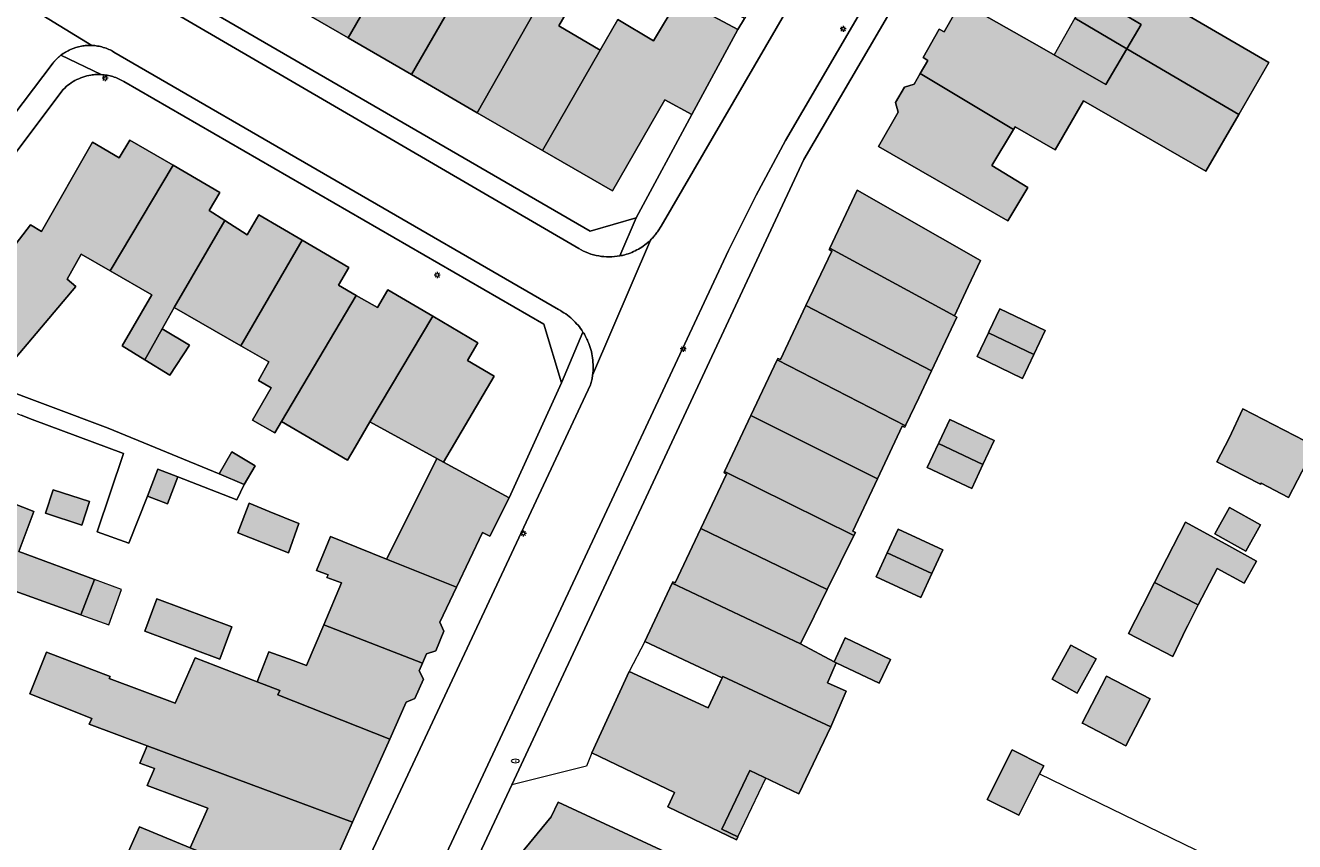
# Model space of a CAD drawing. Header units: metres. Extents: x 187482 to 189800, y 333582 to 335019.
# Tile 51 of 256: x 188123 to 188226, y 333866 to 333932. Entities that reach past the tile are written whole.
import ezdxf
from ezdxf.enums import TextEntityAlignment as Align

# ---------------------------------------------------------------- set-up
doc = ezdxf.new("R2010")
doc.units = ezdxf.units.M
doc.layers.get('0').update_dxf_attribs({"color": 252, "lineweight": 18})
for name, color, linetype, lineweight in [('B-WE-IE-MEUBILAIR-S', 252, 'Continuous', 18), ('B-WE-IE-TERREINAFSCHEIDING_KUNSTMATIG_HEKWERK-G', 252, 'IE-TERREINAFSCHEIDING_KUNSTMATIG-SO', 18), ('B-WE-OG-BEBOUWING-GV', 252, 'Continuous', 18), ('B-WE-OG-BEBOUWING_LUIFEL-GV', 252, 'Continuous', 18), ('B-WE-OG-TERREIN_ERF-GV', 252, 'Continuous', 18), ('B-WE-VH-GESLOTENVERHARDING_ASFALT-GV', 252, 'Continuous', 18), ('B-WE-VH-OPENVERHARDING_TEGEL-GV', 252, 'Continuous', 18)]:
    doc.layers.add(name, color=color, linetype=linetype, lineweight=lineweight)
doc.layers.add('B-WE-OG-BEBOUWING-V', color=7, linetype='Continuous', lineweight=18, true_color=0xf0f0f0)
doc.styles.add('NLCS-ISO', font='NLCS-ISO.ttf')
doc.linetypes.add('IE-TERREINAFSCHEIDING_KUNSTMATIG-SO', pattern='A,4,[82,NLCS.SHX,S=0.75,R=90,X=0,Y=0],4,-2', length=10)

# ---------------------------------------------------------------- blocks, each defined once
blk = doc.blocks.new('SIE-MEUBILAIR_PAAL_LICHTMAST-SO')
for points in [[(-0.62, 0), (-1, 0)], [(-0.71, 0.71), (-0.44, 0.44)], [(0, 1), (0, 0.62)], [(0.44, 0.44), (0.71, 0.71)], [(1, 0), (0.62, 0)], [(-0.71, -0.71), (-0.44, -0.44)], [(0, -0.62), (0, -1)], [(0.44, -0.44), (0.71, -0.71)]]:
    blk.add_lwpolyline(points)
blk.add_circle((0, 0), 0.5)
blk = doc.blocks.new('SIE-MEUBILAIR_PUT_BRANDKRAAN-SO')
blk.add_ellipse((0, 0), major_axis=(1.25, 0), ratio=0.54)
at = {"style": 'NLCS-ISO'}
blk.add_text('bk', height=0.75, dxfattribs=at).set_placement((0.03, 0), align=Align.MIDDLE_CENTER)

msp = doc.modelspace()

# ---------------------------------------------------------------- hatches: boundary and pattern name
at = {"layer": 'B-WE-OG-BEBOUWING-V'}
h = msp.add_hatch(color=256, dxfattribs=at)
h.dxf.hatch_style = 1
h.paths.add_polyline_path([(188148.748, 333931.265), (188157.085, 333945.683), (188156.858, 333945.811), (188156.771, 333945.86), (188155.515, 333943.704), (188152.764, 333945.235), (188150.396, 333941.288), (188148.119, 333942.617), (188143.441, 333934.336)], flags=17)
h = msp.add_hatch(color=256, dxfattribs=at)
h.dxf.hatch_style = 1
h.paths.add_polyline_path([(188157.085, 333945.683), (188148.748, 333931.265), (188153.897, 333928.286), (188158.627, 333936.483), (188155.616, 333938.241), (188156.561, 333939.916), (188156.085, 333940.207), (188157.385, 333942.534), (188158.12, 333942.163), (188159.456, 333944.345)], flags=17)
h = msp.add_hatch(color=256, dxfattribs=at)
h.dxf.hatch_style = 1
h.paths.add_polyline_path([(188212.074, 333930.382), (188221.16, 333925.045), (188223.614, 333929.279), (188213.119, 333935.382), (188215.545, 333939.674), (188216.145, 333939.322), (188217.539, 333941.697), (188213.339, 333944.163), (188212.056, 333941.93), (188209.213, 333943.606), (188208.748, 333942.817), (188204.808, 333945.095), (188201.292, 333938.94), (188208.327, 333934.922), (188208.498, 333935.21), (188213.241, 333932.358)], flags=17)
h.paths.add_polyline_path([(188212.074, 333930.382), (188207.843, 333932.867), (188206.156, 333929.883), (188210.369, 333927.493)], flags=16)
h.paths.add_polyline_path([(188208.997, 333934.91), (188207.843, 333932.867), (188212.074, 333930.382), (188213.241, 333932.358)], flags=16)
h = msp.add_hatch(color=256, dxfattribs=at)
h.dxf.hatch_style = 1
h.paths.add_polyline_path([(188153.897, 333928.286), (188159.25, 333925.188), (188167.443, 333939.606), (188165.331, 333940.89), (188161.637, 333934.726), (188158.627, 333936.483)], flags=17)
h = msp.add_hatch(color=256, dxfattribs=at)
h.dxf.hatch_style = 1
h.paths.add_polyline_path([(188164.546, 333922.123), (188169.25, 333930.283), (188165.884, 333932.248), (188167.302, 333934.709), (188169.428, 333938.399), (188167.443, 333939.606), (188159.25, 333925.188)], flags=17)
h = msp.add_hatch(color=256, dxfattribs=at)
h.dxf.hatch_style = 1
h.paths.add_polyline_path([(188212.074, 333930.382), (188210.369, 333927.493), (188205.16, 333930.448), (188198.583, 333934.165), (188197.222, 333931.757), (188196.798, 333931.978), (188195.507, 333929.686), (188195.894, 333929.436), (188195.275, 333928.372), (188202.857, 333923.816), (188202.992, 333924.034), (188206.244, 333922.185), (188208.553, 333926.142), (188218.489, 333920.436), (188221.16, 333925.045)], flags=17)
h.paths.add_polyline_path([(188212.074, 333930.382), (188207.843, 333932.867), (188206.156, 333929.883), (188210.369, 333927.493)], flags=16)
h.paths.add_polyline_path([(188208.997, 333934.91), (188207.843, 333932.867), (188212.074, 333930.382), (188213.241, 333932.358)], flags=16)
h = msp.add_hatch(color=256, dxfattribs=at)
h.dxf.hatch_style = 1
h.paths.add_polyline_path([(188180.429, 333931.957), (188175.671, 333934.528), (188173.585, 333931.03), (188170.694, 333932.754), (188169.25, 333930.283), (188164.546, 333922.123), (188170.239, 333918.829), (188174.511, 333926.231), (188176.693, 333925.042)], flags=17)
h = msp.add_hatch(color=256, dxfattribs=at)
h.dxf.hatch_style = 1
h.paths.add_polyline_path([(188195.275, 333928.372), (188194.77, 333927.506), (188193.976, 333927.27), (188193.25, 333926.023), (188193.479, 333925.235), (188191.869, 333922.432), (188202.379, 333916.396), (188204.024, 333919.122), (188201.09, 333920.895), (188202.857, 333923.816)], flags=17)
h = msp.add_hatch(color=256, dxfattribs=at)
h.dxf.hatch_style = 1
h.paths.add_polyline_path([(188114.515, 333905.14), (188119.834, 333903.09), (188126.608, 333911.072), (188125.903, 333911.675), (188127.056, 333913.685), (188129.411, 333912.335), (188134.52, 333920.915), (188131.001, 333922.955), (188130.131, 333921.512), (188127.962, 333922.79), (188123.841, 333915.527), (188122.936, 333916.079)], flags=17)
h = msp.add_hatch(color=256, dxfattribs=at)
h.dxf.hatch_style = 1
h.paths.add_polyline_path([(188133.639, 333907.618), (188134.617, 333909.352), (188138.742, 333916.424), (188137.469, 333917.241), (188138.324, 333918.71), (188134.52, 333920.915), (188129.411, 333912.335), (188132.8, 333910.393), (188130.381, 333906.252), (188132.228, 333905.113)], flags=17)
h = msp.add_hatch(color=256, dxfattribs=at)
h.dxf.hatch_style = 1
h.paths.add_polyline_path([(188187.915, 333914.184), (188198.041, 333908.679), (188199.16, 333911.064), (188200.156, 333913.188), (188190.153, 333918.904)], flags=17)
h = msp.add_hatch(color=256, dxfattribs=at)
h.dxf.hatch_style = 1
h.paths.add_polyline_path([(188138.742, 333916.424), (188134.617, 333909.352), (188140.031, 333906.248), (188145.031, 333914.835), (188141.498, 333916.886), (188140.555, 333915.259)], flags=17)
h = msp.add_hatch(color=256, dxfattribs=at)
h.dxf.hatch_style = 1
h.paths.add_polyline_path([(188145.031, 333914.835), (188140.031, 333906.248), (188142.318, 333904.937), (188141.481, 333903.435), (188142.499, 333902.823), (188140.995, 333900.207), (188142.794, 333899.173), (188143.345, 333900.105), (188149.407, 333910.348), (188147.98, 333911.167), (188148.824, 333912.606)], flags=17)
h = msp.add_hatch(color=256, dxfattribs=at)
h.dxf.hatch_style = 1
h.paths.add_polyline_path([(188185.98, 333909.531), (188196.188, 333904.218), (188198.241, 333908.57), (188198.041, 333908.679), (188187.915, 333914.184), (188187.864, 333914.077), (188188.072, 333913.949)], flags=17)
h = msp.add_hatch(color=256, dxfattribs=at)
h.dxf.hatch_style = 1
h.paths.add_polyline_path([(188155.635, 333908.66), (188151.99, 333910.806), (188151.141, 333909.352), (188149.407, 333910.348), (188143.345, 333900.105), (188148.697, 333896.964), (188149.324, 333898.021), (188150.535, 333900.063)], flags=17)
h = msp.add_hatch(color=256, dxfattribs=at)
h.dxf.hatch_style = 1
h.paths.add_polyline_path([(188196.188, 333904.218), (188185.98, 333909.531), (188183.898, 333905.134), (188183.692, 333905.213), (188183.64, 333905.103), (188194.073, 333899.736), (188194.111, 333899.817), (188195.149, 333902.016)], flags=17)
h = msp.add_hatch(color=256, dxfattribs=at)
h.dxf.hatch_style = 1
h.paths.add_polyline_path([(188204.513, 333905.544), (188205.437, 333907.481), (188201.737, 333909.246), (188200.873, 333907.433), (188200.812, 333907.305)], flags=17)
h = msp.add_hatch(color=256, dxfattribs=at)
h.dxf.hatch_style = 1
h.paths.add_polyline_path([(188155.981, 333897.091), (188156.521, 333896.797), (188160.636, 333903.794), (188158.457, 333905.063), (188159.298, 333906.503), (188155.635, 333908.66), (188150.535, 333900.063)], flags=17)
h = msp.add_hatch(color=256, dxfattribs=at)
h.dxf.hatch_style = 1
h.paths.add_polyline_path([(188132.228, 333905.113), (188134.263, 333903.859), (188135.853, 333906.3), (188133.639, 333907.618)], flags=17)
h = msp.add_hatch(color=256, dxfattribs=at)
h.dxf.hatch_style = 1
h.paths.add_polyline_path([(188204.513, 333905.544), (188200.812, 333907.305), (188199.888, 333905.367), (188203.587, 333903.602)], flags=17)
h = msp.add_hatch(color=256, dxfattribs=at)
h.dxf.hatch_style = 1
h.paths.add_polyline_path([(188181.507, 333900.573), (188191.789, 333895.433), (188193.809, 333899.708), (188194.022, 333899.627), (188194.073, 333899.736), (188183.64, 333905.103)], flags=17)
h = msp.add_hatch(color=256, dxfattribs=at)
h.dxf.hatch_style = 1
h.paths.add_polyline_path([(188222.935, 333894.998), (188222.981, 333895.086), (188225.216, 333893.935), (188227.364, 333898.103), (188221.497, 333901.126), (188220.371, 333898.741), (188219.383, 333896.83)], flags=17)
h = msp.add_hatch(color=256, dxfattribs=at)
h.dxf.hatch_style = 1
h.paths.add_polyline_path([(188179.367, 333896.029), (188189.878, 333890.835), (188189.997, 333891.077), (188189.777, 333891.175), (188191.789, 333895.433), (188181.507, 333900.573)], flags=17)
h = msp.add_hatch(color=256, dxfattribs=at)
h.dxf.hatch_style = 1
h.paths.add_polyline_path([(188196.81, 333898.424), (188196.757, 333898.312), (188200.371, 333896.605), (188201.288, 333898.545), (188197.673, 333900.252)], flags=17)
h = msp.add_hatch(color=256, dxfattribs=at)
h.dxf.hatch_style = 1
h.paths.add_polyline_path([(188140.305, 333894.968), (188141.213, 333896.502), (188139.315, 333897.625), (188138.278, 333895.85)], flags=17)
h = msp.add_hatch(color=256, dxfattribs=at)
h.dxf.hatch_style = 1
h.paths.add_polyline_path([(188196.757, 333898.312), (188195.839, 333896.368), (188199.453, 333894.661), (188200.371, 333896.605)], flags=17)
h = msp.add_hatch(color=256, dxfattribs=at)
h.dxf.hatch_style = 1
h.paths.add_polyline_path([(188117.267, 333887.947), (188111.36, 333890.325), (188109.903, 333886.448), (188110.477, 333886.239), (188110.9, 333887.293), (188116.241, 333885.296)], flags=16)
h.paths.add_polyline_path([(188128.143, 333887.253), (188121.987, 333889.547), (188123.194, 333892.785), (188119.464, 333894.241), (188117.75, 333894.91), (188111.567, 333897.324), (188111.309, 333896.646), (188110.67, 333896.459), (188110.072, 333894.855), (188110.382, 333894.179), (188109.254, 333891.173), (188111.379, 333890.375), (188111.36, 333890.325), (188117.267, 333887.947), (188118.342, 333887.514), (188127.018, 333884.396)], flags=17)
h.paths.add_polyline_path([(188127.733, 333893.592), (188124.772, 333894.553), (188124.15, 333892.638), (188127.111, 333891.677)], flags=16)
h = msp.add_hatch(color=256, dxfattribs=at)
h.dxf.hatch_style = 1
h.paths.add_polyline_path([(188151.89, 333888.921), (188157.57, 333886.643), (188159.671, 333891.089), (188160.275, 333890.774), (188161.844, 333893.896), (188156.521, 333896.797), (188155.981, 333897.091), (188154.852, 333894.836)], flags=17)
h = msp.add_hatch(color=256, dxfattribs=at)
h.dxf.hatch_style = 1
h.paths.add_polyline_path([(188132.46, 333894.024), (188134.086, 333893.408), (188134.917, 333895.601), (188133.291, 333896.218)], flags=17)
h = msp.add_hatch(color=256, dxfattribs=at)
h.dxf.hatch_style = 1
h.paths.add_polyline_path([(188189.878, 333890.835), (188179.367, 333896.029), (188179.316, 333895.921), (188179.53, 333895.815), (188177.438, 333891.4), (188187.714, 333886.451)], flags=17)
h = msp.add_hatch(color=256, dxfattribs=at)
h.dxf.hatch_style = 1
h.paths.add_polyline_path([(188144.758, 333891.807), (188142.335, 333892.796), (188140.72, 333893.455), (188139.782, 333891.05), (188143.909, 333889.433)], flags=17)
h = msp.add_hatch(color=256, dxfattribs=at)
h.dxf.hatch_style = 1
h.paths.add_polyline_path([(188219.224, 333890.958), (188221.733, 333889.553), (188222.932, 333891.696), (188220.423, 333893.1)], flags=17)
h = msp.add_hatch(color=256, dxfattribs=at)
h.dxf.hatch_style = 1
h.paths.add_polyline_path([(188177.438, 333891.4), (188175.345, 333886.984), (188175.149, 333887.078), (188175.09, 333886.951), (188185.532, 333882.03), (188186.649, 333884.294), (188187.714, 333886.451)], flags=17)
h = msp.add_hatch(color=256, dxfattribs=at)
h.dxf.hatch_style = 1
h.paths.add_polyline_path([(188192.591, 333889.431), (188196.217, 333887.751), (188197.106, 333889.683), (188193.477, 333891.354)], flags=17)
h = msp.add_hatch(color=256, dxfattribs=at)
h.dxf.hatch_style = 1
h.paths.add_polyline_path([(188216.846, 333891.927), (188214.313, 333887.011), (188217.874, 333885.193), (188217.875, 333885.192), (188219.401, 333888.164), (188221.611, 333886.949), (188222.607, 333888.761), (188220.345, 333890.004)], flags=17)
h = msp.add_hatch(color=256, dxfattribs=at)
h.dxf.hatch_style = 1
h.paths.add_polyline_path([(188147.132, 333887.632), (188147.039, 333887.42), (188148.217, 333886.982), (188146.781, 333883.582), (188154.806, 333880.451), (188155.139, 333881.211), (188155.878, 333881.475), (188156.541, 333883.058), (188156.22, 333883.787), (188157.57, 333886.643), (188151.89, 333888.921), (188148.326, 333890.351), (188147.318, 333890.762), (188146.187, 333887.99)], flags=17)
h = msp.add_hatch(color=256, dxfattribs=at)
h.dxf.hatch_style = 1
h.paths.add_polyline_path([(188196.217, 333887.751), (188192.591, 333889.431), (188191.692, 333887.478), (188195.322, 333885.807)], flags=17)
h = msp.add_hatch(color=256, dxfattribs=at)
h.dxf.hatch_style = 1
h.paths.add_polyline_path([(188128.143, 333887.253), (188127.018, 333884.396), (188129.303, 333883.571), (188130.345, 333886.458)], flags=17)
h = msp.add_hatch(color=256, dxfattribs=at)
h.dxf.hatch_style = 1
h.paths.add_polyline_path([(188175.09, 333886.951), (188172.877, 333882.226), (188179.176, 333879.277), (188179.223, 333879.378), (188183.293, 333877.493), (188187.987, 333875.3), (188189.257, 333878.194), (188187.735, 333878.862), (188188.445, 333880.478), (188188.259, 333880.566), (188185.532, 333882.03)], flags=17)
h = msp.add_hatch(color=256, dxfattribs=at)
h.dxf.hatch_style = 1
h.paths.add_polyline_path([(188214.313, 333887.011), (188213.335, 333885.101), (188212.202, 333882.882), (188215.795, 333881.017), (188216.894, 333883.279), (188217.014, 333883.514), (188217.875, 333885.192), (188217.874, 333885.193)], flags=17)
h = msp.add_hatch(color=256, dxfattribs=at)
h.dxf.hatch_style = 1
h.paths.add_polyline_path([(188139.302, 333883.409), (188133.21, 333885.677), (188132.233, 333883.052), (188138.325, 333880.784)], flags=17)
h = msp.add_hatch(color=256, dxfattribs=at)
h.dxf.hatch_style = 1
h.paths.add_polyline_path([(188141.374, 333878.938), (188143.195, 333878.229), (188143.045, 333877.892), (188152.14, 333874.282), (188153.485, 333877.288), (188154.187, 333877.585), (188154.875, 333879.153), (188154.536, 333879.835), (188154.806, 333880.451), (188146.781, 333883.582), (188145.385, 333880.278), (188144.277, 333880.692), (188142.323, 333881.375)], flags=17)
h = msp.add_hatch(color=256, dxfattribs=at)
h.dxf.hatch_style = 1
h.paths.add_polyline_path([(188188.259, 333880.566), (188188.445, 333880.478), (188191.941, 333878.826), (188192.86, 333880.765), (188189.177, 333882.508)], flags=17)
h = msp.add_hatch(color=256, dxfattribs=at)
h.dxf.hatch_style = 1
h.paths.add_polyline_path([(188132.429, 333873.756), (188149.117, 333867.53), (188152.14, 333874.282), (188143.045, 333877.892), (188143.195, 333878.229), (188141.374, 333878.938), (188136.335, 333880.901), (188134.709, 333877.205), (188129.343, 333879.207), (188129.408, 333879.375), (188124.241, 333881.369), (188122.868, 333877.966), (188127.913, 333875.957), (188127.717, 333875.511)], flags=17)
h = msp.add_hatch(color=256, dxfattribs=at)
h.dxf.hatch_style = 1
h.paths.add_polyline_path([(188207.52, 333881.938), (188205.988, 333879.152), (188208.03, 333878.029), (188208.089, 333878.136), (188209.563, 333880.815)], flags=17)
h = msp.add_hatch(color=256, dxfattribs=at)
h.dxf.hatch_style = 1
h.paths.add_polyline_path([(188187.987, 333875.3), (188183.293, 333877.493), (188179.223, 333879.378), (188179.176, 333879.277), (188178.028, 333876.826), (188171.617, 333879.798), (188168.564, 333873.176), (188175.301, 333869.961), (188174.741, 333868.788), (188180.337, 333866.117), (188180.444, 333866.343), (188179.136, 333866.968), (188181.418, 333871.751), (188185.389, 333869.856)], flags=17)
h.paths.add_polyline_path([(188182.727, 333871.126), (188181.418, 333871.751), (188179.136, 333866.968), (188180.444, 333866.343)], flags=16)
h = msp.add_hatch(color=256, dxfattribs=at)
h.dxf.hatch_style = 1
h.paths.add_polyline_path([(188213.957, 333877.562), (188210.412, 333879.409), (188208.426, 333875.597), (188208.564, 333875.525), (188211.972, 333873.751)], flags=17)
h = msp.add_hatch(color=256, dxfattribs=at)
h.dxf.hatch_style = 1
h.paths.add_polyline_path([(188132.429, 333873.756), (188131.81, 333872.349), (188133.012, 333871.901), (188132.41, 333870.531), (188137.352, 333868.689), (188135.911, 333865.47), (188137.65, 333864.753), (188146.282, 333861.196), (188149.117, 333867.53)], flags=17)
h = msp.add_hatch(color=256, dxfattribs=at)
h.dxf.hatch_style = 1
h.paths.add_polyline_path([(188204.97, 333871.457), (188205.306, 333872.126), (188202.735, 333873.415), (188200.717, 333869.39), (188203.288, 333868.101)], flags=17)
h = msp.add_hatch(color=256, dxfattribs=at)
h.dxf.hatch_style = 1
h.paths.add_polyline_path([(188172.538, 333859.796), (188174.929, 333864.943), (188165.842, 333869.161), (188165.261, 333867.988), (188162.353, 333864.458)], flags=17)
h = msp.add_hatch(color=256, dxfattribs=at)
h.dxf.hatch_style = 1
h.paths.add_polyline_path([(188141.86, 333851.318), (188146.282, 333861.196), (188137.65, 333864.753), (188135.911, 333865.47), (188131.808, 333867.161), (188127.519, 333857.577), (188129.053, 333856.908), (188131.585, 333855.803)], flags=17)

# ---------------------------------------------------------------- linework, layer by layer
at = {"layer": 'B-WE-IE-TERREINAFSCHEIDING_KUNSTMATIG_HEKWERK-G', "ltscale": 0.2, "flags": 128}
for points in [[(188172.877, 333882.226), (188171.617, 333879.798)], [(188168.564, 333873.176), (188168.144, 333872.104), (188162.069, 333870.574)], [(188204.97, 333871.457), (188222.528, 333862.933), (188223.054, 333863.853), (188227.843, 333861.239)], [(188162.069, 333870.574), (188157.804, 333861.505)]]:
    msp.add_lwpolyline(points, dxfattribs=at)
at = {"layer": 'B-WE-OG-BEBOUWING-GV', "flags": 128}
for points in [[(188148.748, 333931.265), (188157.085, 333945.683), (188156.858, 333945.811), (188156.771, 333945.86), (188155.515, 333943.704), (188152.764, 333945.235), (188150.396, 333941.288), (188148.119, 333942.617), (188143.441, 333934.336)], [(188157.085, 333945.683), (188148.748, 333931.265), (188153.897, 333928.286), (188158.627, 333936.483), (188155.616, 333938.241), (188156.561, 333939.916), (188156.085, 333940.207), (188157.385, 333942.534), (188158.12, 333942.163), (188159.456, 333944.345)], [(188212.074, 333930.382), (188221.16, 333925.045), (188223.614, 333929.279), (188213.119, 333935.382), (188215.545, 333939.674), (188216.145, 333939.322), (188217.539, 333941.697), (188213.339, 333944.163), (188212.056, 333941.93), (188209.213, 333943.606), (188208.748, 333942.817), (188204.808, 333945.095), (188201.292, 333938.94), (188208.327, 333934.922), (188208.498, 333935.21), (188213.241, 333932.358)], [(188153.897, 333928.286), (188159.25, 333925.188), (188167.443, 333939.606), (188165.331, 333940.89), (188161.637, 333934.726), (188158.627, 333936.483)], [(188164.546, 333922.123), (188169.25, 333930.283), (188165.884, 333932.248), (188167.302, 333934.709), (188169.428, 333938.399), (188167.443, 333939.606), (188159.25, 333925.188)], [(188180.429, 333931.957), (188175.671, 333934.528), (188173.585, 333931.03), (188170.694, 333932.754), (188169.25, 333930.283), (188164.546, 333922.123), (188170.239, 333918.829), (188174.511, 333926.231), (188176.693, 333925.042)], [(188212.074, 333930.382), (188210.369, 333927.493), (188205.16, 333930.448), (188198.583, 333934.165), (188197.222, 333931.757), (188196.798, 333931.978), (188195.507, 333929.686), (188195.894, 333929.436), (188195.275, 333928.372), (188202.857, 333923.816), (188202.992, 333924.034), (188206.244, 333922.185), (188208.553, 333926.142), (188218.489, 333920.436), (188221.16, 333925.045)], [(188195.275, 333928.372), (188194.77, 333927.506), (188193.976, 333927.27), (188193.25, 333926.023), (188193.479, 333925.235), (188191.869, 333922.432), (188202.379, 333916.396), (188204.024, 333919.122), (188201.09, 333920.895), (188202.857, 333923.816)], [(188114.515, 333905.14), (188119.834, 333903.09), (188126.608, 333911.072), (188125.903, 333911.675), (188127.056, 333913.685), (188129.411, 333912.335), (188134.52, 333920.915), (188131.001, 333922.955), (188130.131, 333921.512), (188127.962, 333922.79), (188123.841, 333915.527), (188122.936, 333916.079)], [(188133.639, 333907.618), (188134.617, 333909.352), (188138.742, 333916.424), (188137.469, 333917.241), (188138.324, 333918.71), (188134.52, 333920.915), (188129.411, 333912.335), (188132.8, 333910.393), (188130.381, 333906.252), (188132.228, 333905.113)], [(188187.915, 333914.184), (188198.041, 333908.679), (188199.16, 333911.064), (188200.156, 333913.188), (188190.153, 333918.904)], [(188138.742, 333916.424), (188134.617, 333909.352), (188140.031, 333906.248), (188145.031, 333914.835), (188141.498, 333916.886), (188140.555, 333915.259)], [(188145.031, 333914.835), (188140.031, 333906.248), (188142.318, 333904.937), (188141.481, 333903.435), (188142.499, 333902.823), (188140.995, 333900.207), (188142.794, 333899.173), (188143.345, 333900.105), (188149.407, 333910.348), (188147.98, 333911.167), (188148.824, 333912.606)], [(188185.98, 333909.531), (188196.188, 333904.218), (188198.241, 333908.57), (188198.041, 333908.679), (188187.915, 333914.184), (188187.864, 333914.077), (188188.072, 333913.949)], [(188155.635, 333908.66), (188151.99, 333910.806), (188151.141, 333909.352), (188149.407, 333910.348), (188143.345, 333900.105), (188148.697, 333896.964), (188149.324, 333898.021), (188150.535, 333900.063)], [(188196.188, 333904.218), (188185.98, 333909.531), (188183.898, 333905.134), (188183.692, 333905.213), (188183.64, 333905.103), (188194.073, 333899.736), (188194.111, 333899.817), (188195.149, 333902.016)], [(188204.513, 333905.544), (188205.437, 333907.481), (188201.737, 333909.246), (188200.873, 333907.433), (188200.812, 333907.305)], [(188155.981, 333897.091), (188156.521, 333896.797), (188160.636, 333903.794), (188158.457, 333905.063), (188159.298, 333906.503), (188155.635, 333908.66), (188150.535, 333900.063)], [(188132.228, 333905.113), (188134.263, 333903.859), (188135.853, 333906.3), (188133.639, 333907.618)], [(188204.513, 333905.544), (188200.812, 333907.305), (188199.888, 333905.367), (188203.587, 333903.602)], [(188181.507, 333900.573), (188191.789, 333895.433), (188193.809, 333899.708), (188194.022, 333899.627), (188194.073, 333899.736), (188183.64, 333905.103)], [(188222.935, 333894.998), (188222.981, 333895.086), (188225.216, 333893.935), (188227.364, 333898.103), (188221.497, 333901.126), (188220.371, 333898.741), (188219.383, 333896.83)], [(188179.367, 333896.029), (188189.878, 333890.835), (188189.997, 333891.077), (188189.777, 333891.175), (188191.789, 333895.433), (188181.507, 333900.573)], [(188196.81, 333898.424), (188196.757, 333898.312), (188200.371, 333896.605), (188201.288, 333898.545), (188197.673, 333900.252)], [(188140.305, 333894.968), (188141.213, 333896.502), (188139.315, 333897.625), (188138.278, 333895.85)], [(188196.757, 333898.312), (188195.839, 333896.368), (188199.453, 333894.661), (188200.371, 333896.605)], [(188128.143, 333887.253), (188121.987, 333889.547), (188123.194, 333892.785), (188119.464, 333894.241), (188117.75, 333894.91), (188111.567, 333897.324), (188111.309, 333896.646), (188110.67, 333896.459), (188110.072, 333894.855), (188110.382, 333894.179), (188109.254, 333891.173), (188111.379, 333890.375), (188111.36, 333890.325), (188117.267, 333887.947), (188118.342, 333887.514), (188127.018, 333884.396)], [(188151.89, 333888.921), (188157.57, 333886.643), (188159.671, 333891.089), (188160.275, 333890.774), (188161.844, 333893.896), (188156.521, 333896.797), (188155.981, 333897.091), (188154.852, 333894.836)], [(188132.46, 333894.024), (188134.086, 333893.408), (188134.917, 333895.601), (188133.291, 333896.218)], [(188189.878, 333890.835), (188179.367, 333896.029), (188179.316, 333895.921), (188179.53, 333895.815), (188177.438, 333891.4), (188187.714, 333886.451)], [(188127.733, 333893.592), (188124.772, 333894.553), (188124.15, 333892.638), (188127.111, 333891.677)], [(188144.758, 333891.807), (188142.335, 333892.796), (188140.72, 333893.455), (188139.782, 333891.05), (188143.909, 333889.433)], [(188219.224, 333890.958), (188221.733, 333889.553), (188222.932, 333891.696), (188220.423, 333893.1)], [(188177.438, 333891.4), (188175.345, 333886.984), (188175.149, 333887.078), (188175.09, 333886.951), (188185.532, 333882.03), (188186.649, 333884.294), (188187.714, 333886.451)], [(188192.591, 333889.431), (188196.217, 333887.751), (188197.106, 333889.683), (188193.477, 333891.354)], [(188216.846, 333891.927), (188214.313, 333887.011), (188217.874, 333885.193), (188217.875, 333885.192), (188219.401, 333888.164), (188221.611, 333886.949), (188222.607, 333888.761), (188220.345, 333890.004)], [(188147.132, 333887.632), (188147.039, 333887.42), (188148.217, 333886.982), (188146.781, 333883.582), (188154.806, 333880.451), (188155.139, 333881.211), (188155.878, 333881.475), (188156.541, 333883.058), (188156.22, 333883.787), (188157.57, 333886.643), (188151.89, 333888.921), (188148.326, 333890.351), (188147.318, 333890.762), (188146.187, 333887.99)], [(188196.217, 333887.751), (188192.591, 333889.431), (188191.692, 333887.478), (188195.322, 333885.807)], [(188175.09, 333886.951), (188172.877, 333882.226), (188179.176, 333879.277), (188179.223, 333879.378), (188183.293, 333877.493), (188187.987, 333875.3), (188189.257, 333878.194), (188187.735, 333878.862), (188188.445, 333880.478), (188188.259, 333880.566), (188185.532, 333882.03)], [(188214.313, 333887.011), (188213.335, 333885.101), (188212.202, 333882.882), (188215.795, 333881.017), (188216.894, 333883.279), (188217.014, 333883.514), (188217.875, 333885.192), (188217.874, 333885.193)], [(188139.302, 333883.409), (188133.21, 333885.677), (188132.233, 333883.052), (188138.325, 333880.784)], [(188141.374, 333878.938), (188143.195, 333878.229), (188143.045, 333877.892), (188152.14, 333874.282), (188153.485, 333877.288), (188154.187, 333877.585), (188154.875, 333879.153), (188154.536, 333879.835), (188154.806, 333880.451), (188146.781, 333883.582), (188145.385, 333880.278), (188144.277, 333880.692), (188142.323, 333881.375)], [(188188.259, 333880.566), (188188.445, 333880.478), (188191.941, 333878.826), (188192.86, 333880.765), (188189.177, 333882.508)], [(188132.429, 333873.756), (188149.117, 333867.53), (188152.14, 333874.282), (188143.045, 333877.892), (188143.195, 333878.229), (188141.374, 333878.938), (188136.335, 333880.901), (188134.709, 333877.205), (188129.343, 333879.207), (188129.408, 333879.375), (188124.241, 333881.369), (188122.868, 333877.966), (188127.913, 333875.957), (188127.717, 333875.511)], [(188207.52, 333881.938), (188205.988, 333879.152), (188208.03, 333878.029), (188208.089, 333878.136), (188209.563, 333880.815)], [(188187.987, 333875.3), (188183.293, 333877.493), (188179.223, 333879.378), (188179.176, 333879.277), (188178.028, 333876.826), (188171.617, 333879.798), (188168.564, 333873.176), (188175.301, 333869.961), (188174.741, 333868.788), (188180.337, 333866.117), (188180.444, 333866.343), (188179.136, 333866.968), (188181.418, 333871.751), (188185.389, 333869.856)], [(188213.957, 333877.562), (188210.412, 333879.409), (188208.426, 333875.597), (188208.564, 333875.525), (188211.972, 333873.751)], [(188132.429, 333873.756), (188131.81, 333872.349), (188133.012, 333871.901), (188132.41, 333870.531), (188137.352, 333868.689), (188135.911, 333865.47), (188137.65, 333864.753), (188146.282, 333861.196), (188149.117, 333867.53)], [(188204.97, 333871.457), (188205.306, 333872.126), (188202.735, 333873.415), (188200.717, 333869.39), (188203.288, 333868.101)], [(188172.538, 333859.796), (188174.929, 333864.943), (188165.842, 333869.161), (188165.261, 333867.988), (188162.353, 333864.458)], [(188141.86, 333851.318), (188146.282, 333861.196), (188137.65, 333864.753), (188135.911, 333865.47), (188131.808, 333867.161), (188127.519, 333857.577), (188129.053, 333856.908), (188131.585, 333855.803)]]:
    msp.add_lwpolyline(points, close=True, dxfattribs=at)
at = {"layer": 'B-WE-OG-BEBOUWING_LUIFEL-GV', "flags": 128}
for points in [[(188208.997, 333934.91), (188207.843, 333932.867), (188212.074, 333930.382), (188213.241, 333932.358)], [(188212.074, 333930.382), (188207.843, 333932.867), (188206.156, 333929.883), (188210.369, 333927.493)], [(188128.143, 333887.253), (188127.018, 333884.396), (188129.303, 333883.571), (188130.345, 333886.458)], [(188182.727, 333871.126), (188181.418, 333871.751), (188179.136, 333866.968), (188180.444, 333866.343)]]:
    msp.add_lwpolyline(points, close=True, dxfattribs=at)
at = {"layer": 'B-WE-OG-TERREIN_ERF-GV', "flags": 128}
for points in [[(188180.429, 333931.957), (188180.994, 333932.849), (188170.659, 333938.899), (188170.712, 333938.989), (188166.727, 333941.484), (188163.848, 333943.286), (188165.533, 333945.613), (188167.477, 333948.299), (188166.54, 333948.923), (188163.648, 333944.78), (188162.377, 333944.077), (188157.603, 333946.959), (188156.858, 333945.811), (188157.085, 333945.683), (188159.456, 333944.345), (188165.331, 333940.89), (188167.443, 333939.606), (188169.428, 333938.399), (188175.671, 333934.528)], [(188175.671, 333934.528), (188169.428, 333938.399), (188167.302, 333934.709), (188165.884, 333932.248), (188169.25, 333930.283), (188170.694, 333932.754), (188173.585, 333931.03)], [(188175.09, 333886.951), (188175.149, 333887.078), (188175.345, 333886.984), (188177.438, 333891.4), (188179.53, 333895.815), (188179.316, 333895.921), (188179.367, 333896.029), (188181.507, 333900.573), (188183.64, 333905.103), (188183.692, 333905.213), (188183.898, 333905.134), (188185.98, 333909.531), (188188.072, 333913.949), (188187.864, 333914.077), (188187.915, 333914.184), (188190.153, 333918.904), (188200.156, 333913.188), (188199.16, 333911.064), (188198.041, 333908.679), (188198.241, 333908.57), (188196.188, 333904.218), (188195.149, 333902.016), (188194.111, 333899.817), (188194.073, 333899.736), (188194.022, 333899.627), (188193.809, 333899.708), (188191.789, 333895.433), (188189.777, 333891.175), (188189.997, 333891.077), (188189.878, 333890.835), (188187.714, 333886.451), (188186.649, 333884.294), (188185.532, 333882.03), (188188.259, 333880.566), (188189.177, 333882.508), (188192.86, 333880.765), (188191.941, 333878.826), (188188.445, 333880.478), (188187.735, 333878.862), (188189.257, 333878.194), (188187.987, 333875.3), (188185.389, 333869.856), (188181.418, 333871.751), (188179.136, 333866.968), (188180.444, 333866.343), (188180.337, 333866.117), (188174.741, 333868.788), (188175.301, 333869.961), (188168.564, 333873.176), (188171.617, 333879.798), (188178.028, 333876.826), (188179.176, 333879.277), (188172.877, 333882.226)], [(188204.513, 333905.544), (188203.587, 333903.602), (188199.888, 333905.367), (188200.812, 333907.305), (188200.873, 333907.433), (188201.737, 333909.246), (188205.437, 333907.481)], [(188109.151, 333905.634), (188114.019, 333903.743), (188122.17, 333900.616), (188123.072, 333900.27), (188130.49, 333897.492), (188128.362, 333891.14), (188130.937, 333890.219), (188132.46, 333894.024), (188133.291, 333896.218), (188134.917, 333895.601), (188139.697, 333893.727), (188140.305, 333894.968), (188138.278, 333895.85), (188129.254, 333899.555), (188119.834, 333903.09), (188114.515, 333905.14), (188110.106, 333906.896)], [(188219.383, 333896.83), (188220.371, 333898.741), (188221.497, 333901.126), (188227.364, 333898.103), (188225.216, 333893.935), (188222.981, 333895.086), (188222.935, 333894.998)], [(188200.371, 333896.605), (188199.453, 333894.661), (188195.839, 333896.368), (188196.757, 333898.312), (188196.81, 333898.424), (188197.673, 333900.252), (188201.288, 333898.545)], [(188124.15, 333892.638), (188124.772, 333894.553), (188127.733, 333893.592), (188127.111, 333891.677)], [(188142.335, 333892.796), (188144.758, 333891.807), (188143.909, 333889.433), (188139.782, 333891.05), (188140.72, 333893.455)], [(188219.224, 333890.958), (188220.423, 333893.1), (188222.932, 333891.696), (188221.733, 333889.553)], [(188196.217, 333887.751), (188195.322, 333885.807), (188191.692, 333887.478), (188192.591, 333889.431), (188193.477, 333891.354), (188197.106, 333889.683)], [(188214.313, 333887.011), (188216.846, 333891.927), (188220.345, 333890.004), (188222.607, 333888.761), (188221.611, 333886.949), (188219.401, 333888.164), (188217.875, 333885.192), (188217.014, 333883.514), (188216.894, 333883.279), (188215.795, 333881.017), (188212.202, 333882.882), (188213.335, 333885.101)], [(188132.233, 333883.052), (188133.21, 333885.677), (188139.302, 333883.409), (188138.325, 333880.784)], [(188208.089, 333878.136), (188208.03, 333878.029), (188205.988, 333879.152), (188207.52, 333881.938), (188209.563, 333880.815)], [(188208.564, 333875.525), (188208.426, 333875.597), (188210.412, 333879.409), (188213.957, 333877.562), (188211.972, 333873.751)], [(188204.97, 333871.457), (188203.288, 333868.101), (188200.717, 333869.39), (188202.735, 333873.415), (188205.306, 333872.126)], [(188172.538, 333859.796), (188175.275, 333858.54), (188172.801, 333853.256), (188161.003, 333858.732), (188161.557, 333859.905), (188162.353, 333864.458), (188165.261, 333867.988), (188165.842, 333869.161), (188174.929, 333864.943)]]:
    msp.add_lwpolyline(points, close=True, dxfattribs=at)
for points in [[(188134.892, 333935.308), (188135.808, 333934.812), (188135.654, 333934.581), (188168.422, 333915.556), (188172.167, 333916.64), (188176.693, 333925.042), (188174.511, 333926.231), (188170.239, 333918.829), (188164.546, 333922.123), (188159.25, 333925.188), (188153.897, 333928.286), (188148.748, 333931.265), (188143.441, 333934.336), (188137.547, 333937.746), (188137.873, 333938.323), (188139.024, 333940.355), (188135.934, 333942.191), (188133.697, 333938.726), (188133.861, 333938.581)], [(188195.783, 333938.46), (188185.812, 333921.397), (188162.069, 333870.574), (188157.804, 333861.505)], [(188213.119, 333935.382), (188223.614, 333929.279), (188221.16, 333925.045), (188218.489, 333920.436), (188208.553, 333926.142), (188206.244, 333922.185), (188202.992, 333924.034), (188202.857, 333923.816), (188201.09, 333920.895), (188204.024, 333919.122), (188202.379, 333916.396), (188191.869, 333922.432), (188193.479, 333925.235), (188193.25, 333926.023), (188193.976, 333927.27), (188194.77, 333927.506), (188195.275, 333928.372), (188195.894, 333929.436), (188195.507, 333929.686), (188196.798, 333931.978), (188197.222, 333931.757), (188198.583, 333934.165), (188205.16, 333930.448), (188210.369, 333927.493), (188212.074, 333930.382), (188213.241, 333932.358)], [(188155.635, 333908.66), (188159.298, 333906.503), (188158.457, 333905.063), (188160.636, 333903.794), (188156.521, 333896.797), (188161.844, 333893.896), (188166.116, 333903.239), (188164.678, 333908.015), (188130.513, 333927.726)], [(188125.475, 333926.938), (188117.022, 333915.696), (188116.897, 333915.867), (188110.106, 333906.896), (188114.515, 333905.14), (188122.936, 333916.079), (188123.841, 333915.527), (188127.962, 333922.79), (188130.131, 333921.512), (188131.001, 333922.955), (188134.52, 333920.915), (188138.324, 333918.71), (188137.469, 333917.241), (188138.742, 333916.424), (188140.555, 333915.259), (188141.498, 333916.886), (188145.031, 333914.835), (188148.824, 333912.606), (188147.98, 333911.167), (188149.407, 333910.348), (188151.141, 333909.352), (188151.99, 333910.806), (188155.635, 333908.66)], [(188127.519, 333857.577), (188131.808, 333867.161), (188135.911, 333865.47), (188137.352, 333868.689), (188132.41, 333870.531), (188133.012, 333871.901), (188131.81, 333872.349), (188132.429, 333873.756), (188127.717, 333875.511), (188127.913, 333875.957), (188122.868, 333877.966), (188124.241, 333881.369), (188129.408, 333879.375), (188129.343, 333879.207), (188134.709, 333877.205), (188136.335, 333880.901), (188141.374, 333878.938), (188142.323, 333881.375), (188144.277, 333880.692), (188145.385, 333880.278), (188146.781, 333883.582), (188148.217, 333886.982), (188147.039, 333887.42), (188147.132, 333887.632), (188146.187, 333887.99), (188147.318, 333890.762), (188148.326, 333890.351), (188151.89, 333888.921), (188154.852, 333894.836), (188155.981, 333897.091), (188150.535, 333900.063), (188149.324, 333898.021), (188148.697, 333896.964), (188143.345, 333900.105), (188142.794, 333899.173), (188140.995, 333900.207), (188142.499, 333902.823), (188141.481, 333903.435), (188142.318, 333904.937), (188140.031, 333906.248), (188134.617, 333909.352), (188133.639, 333907.618), (188135.853, 333906.3), (188134.263, 333903.859), (188132.228, 333905.113), (188130.381, 333906.252), (188132.8, 333910.393), (188129.411, 333912.335), (188127.056, 333913.685), (188125.903, 333911.675), (188126.608, 333911.072), (188119.834, 333903.09), (188129.254, 333899.555), (188138.278, 333895.85), (188139.315, 333897.625), (188141.213, 333896.502), (188140.305, 333894.968), (188139.697, 333893.727), (188134.917, 333895.601), (188134.086, 333893.408), (188132.46, 333894.024), (188130.937, 333890.219), (188128.362, 333891.14), (188130.49, 333897.492), (188123.072, 333900.27), (188122.17, 333900.616)], [(188119.464, 333894.241), (188123.194, 333892.785), (188121.987, 333889.547), (188128.143, 333887.253), (188127.018, 333884.396), (188118.342, 333887.514)]]:
    msp.add_lwpolyline(points, dxfattribs=at)
at = {"layer": 'B-WE-OG-TERREIN_ERF-GV'}
for points in [[(188126.549, 333927.799, 0.0863396), (188125.475, 333926.938)], [(188127.852, 333928.243, 0.0875266), (188126.549, 333927.799)], [(188128.268, 333928.286, 0.0266546), (188127.852, 333928.243)], [(188128.686, 333928.285, 0.0263156), (188128.268, 333928.286)], [(188129.164, 333928.229, 0.0293757), (188128.686, 333928.285)], [(188129.633, 333928.117, 0.0306491), (188129.164, 333928.229)], [(188130.085, 333927.948, 0.0295881), (188129.633, 333928.117)], [(188130.513, 333927.726, 0.0278232), (188130.085, 333927.948)]]:
    msp.add_lwpolyline(points, format="xyb", dxfattribs=at)
at = {"layer": 'B-WE-VH-GESLOTENVERHARDING_ASFALT-GV', "flags": 128}
for points in [[(188146.484, 333843.075), (188179.688, 333913.986), (188181.918, 333918.495), (188184.313, 333922.919), (188194.001, 333939.502), (188189.45, 333942.161), (188174.196, 333915.975)], [(188118.746, 333936.282), (188127.925, 333930.655)], [(188127.925, 333930.655), (188118.746, 333936.282)], [(188167.518, 333914.153), (188133.054, 333934.225)], [(188129.715, 333930.118), (188165.866, 333909.19)], [(188087.905, 333880.14), (188091.634, 333885.506), (188095.564, 333890.728), (188101.034, 333897.913), (188124.766, 333929.229)], [(188173.335, 333914.839), (188168.632, 333903.865)], [(188168.632, 333903.865), (188173.335, 333914.839)], [(188171.05, 333913.594), (188170.951, 333913.573), (188170.852, 333913.553)], [(188168.47, 333903.083), (188141.757, 333846.13), (188139.803, 333841.392), (188137.239, 333833.643), (188135.001, 333825.222), (188132.653, 333813.84), (188131.917, 333809.11)], [(188168.603, 333903.667), (188168.585, 333903.569), (188168.566, 333903.471)]]:
    msp.add_lwpolyline(points, dxfattribs=at)
at = {"layer": 'B-WE-VH-GESLOTENVERHARDING_ASFALT-GV'}
for points in [[(188126.194, 333930.327, -0.0601245), (188127.074, 333930.598)], [(188127.074, 333930.598, -0.0284525), (188127.498, 333930.65)], [(188127.498, 333930.65, -0.0257851), (188127.925, 333930.655)], [(188127.925, 333930.655, -0.0318384), (188128.394, 333930.604)], [(188128.394, 333930.604, -0.0324405), (188128.853, 333930.497)], [(188124.911, 333929.399, -0.0125341), (188125.066, 333929.56)], [(188125.066, 333929.56, -0.0188411), (188125.231, 333929.713)], [(188125.231, 333929.713, -0.0126236), (188125.403, 333929.855)], [(188125.403, 333929.855, -0.0608817), (188126.194, 333930.327)], [(188128.853, 333930.497, -0.0295039), (188129.296, 333930.334)], [(188129.296, 333930.334, -0.0294308), (188129.715, 333930.118)], [(188124.766, 333929.229, -0.0160241), (188124.911, 333929.399)], [(188173.582, 333915.098, -0.0158953), (188173.335, 333914.839)], [(188173.808, 333915.375, -0.0139744), (188173.582, 333915.098)], [(188174.013, 333915.668, -0.016266), (188173.808, 333915.375)], [(188174.196, 333915.975, -0.0163146), (188174.013, 333915.668)], [(188168.297, 333913.778, -0.0450054), (188167.518, 333914.153)], [(188172.366, 333914.108, -0.0631938), (188171.245, 333913.643)], [(188173.335, 333914.839, -0.063439), (188172.366, 333914.108)], [(188169.13, 333913.549, -0.0440583), (188168.297, 333913.778)], [(188169.991, 333913.474, -0.0452563), (188169.13, 333913.549)], [(188170.852, 333913.553, -0.0454465), (188169.991, 333913.474)], [(188171.245, 333913.643, -0.015683), (188171.05, 333913.594)], [(188165.866, 333909.19, -0.0322357), (188166.447, 333908.835)], [(188166.447, 333908.835, -0.0323555), (188166.977, 333908.408)], [(188166.977, 333908.408, -0.0332467), (188167.447, 333907.916)], [(188167.447, 333907.916, -0.031418), (188167.85, 333907.367)], [(188167.85, 333907.367, -0.0217381), (188168.068, 333906.992)], [(188168.068, 333906.992, -0.0226684), (188168.255, 333906.6)], [(188168.255, 333906.6, -0.0668823), (188168.627, 333905.258)], [(188168.627, 333905.258, -0.066759), (188168.632, 333903.865)], [(188168.632, 333903.865, -0.0148334), (188168.603, 333903.667)], [(188168.522, 333903.276, -0.0109629), (188168.47, 333903.083)], [(188168.566, 333903.471, -0.0108607), (188168.522, 333903.276)]]:
    msp.add_lwpolyline(points, format="xyb", dxfattribs=at)
at = {"layer": 'B-WE-VH-OPENVERHARDING_TEGEL-GV', "flags": 128}
for points in [[(188174.196, 333915.975), (188189.45, 333942.161), (188186.313, 333943.995), (188184.817, 333941.46), (188185.717, 333940.918), (188184.406, 333938.678), (188180.994, 333932.849), (188180.429, 333931.957)], [(188194.001, 333939.502), (188184.313, 333922.919), (188181.918, 333918.495), (188179.688, 333913.986), (188146.484, 333843.075)], [(188153.24, 333801.143), (188153.95, 333802.257), (188142.969, 333808.977), (188143.194, 333809.363), (188139.812, 333811.469), (188140.24, 333813.752), (188141.959, 333821.964), (188143.982, 333830.107), (188143.881, 333830.294), (188145.454, 333835.51), (188146.92, 333838.792), (188150.188, 333845.433), (188150.864, 333846.867), (188151.017, 333846.829), (188151.219, 333848.021), (188151.888, 333848.703), (188151.768, 333848.826), (188152.625, 333850.661), (188155.091, 333855.939), (188157.804, 333861.505), (188162.069, 333870.574), (188185.812, 333921.397), (188195.783, 333938.46)], [(188170.852, 333913.553), (188172.167, 333916.64), (188168.422, 333915.556), (188135.654, 333934.581), (188135.808, 333934.812), (188134.892, 333935.308)], [(188133.054, 333934.225), (188167.518, 333914.153)], [(188180.429, 333931.957), (188176.693, 333925.042), (188172.167, 333916.64), (188170.852, 333913.553), (188170.951, 333913.573), (188171.05, 333913.594)], [(188128.686, 333928.285), (188125.403, 333929.855)], [(188125.403, 333929.855), (188128.686, 333928.285)], [(188165.866, 333909.19), (188129.715, 333930.118)], [(188124.766, 333929.229), (188101.034, 333897.913), (188095.564, 333890.728), (188091.634, 333885.506), (188087.905, 333880.14)], [(188130.513, 333927.726), (188164.678, 333908.015), (188166.116, 333903.239), (188167.85, 333907.367)], [(188089.583, 333879.073), (188092.036, 333882.621), (188097.033, 333889.589), (188100.792, 333894.58), (188102.467, 333896.804), (188109.151, 333905.634), (188110.106, 333906.896), (188116.897, 333915.867), (188117.022, 333915.696), (188125.475, 333926.938)], [(188167.85, 333907.367), (188166.116, 333903.239), (188161.844, 333893.896), (188160.275, 333890.774), (188159.671, 333891.089), (188157.57, 333886.643), (188156.22, 333883.787), (188156.541, 333883.058), (188155.878, 333881.475), (188155.139, 333881.211), (188154.806, 333880.451), (188154.536, 333879.835), (188154.875, 333879.153), (188154.187, 333877.585), (188153.485, 333877.288), (188152.14, 333874.282), (188149.117, 333867.53), (188146.282, 333861.196), (188141.86, 333851.318), (188139.769, 333846.646), (188137.768, 333842.176)], [(188131.917, 333809.11), (188132.653, 333813.84), (188135.001, 333825.222), (188137.239, 333833.643), (188139.803, 333841.392), (188141.757, 333846.13), (188168.47, 333903.083)], [(188168.566, 333903.471), (188168.585, 333903.569), (188168.603, 333903.667)]]:
    msp.add_lwpolyline(points, dxfattribs=at)
at = {"layer": 'B-WE-VH-OPENVERHARDING_TEGEL-GV'}
for points in [[(188127.074, 333930.598, 0.0601245), (188126.194, 333930.327)], [(188127.498, 333930.65, 0.0284525), (188127.074, 333930.598)], [(188127.925, 333930.655, 0.0257851), (188127.498, 333930.65)], [(188128.394, 333930.604, 0.0318384), (188127.925, 333930.655)], [(188128.853, 333930.497, 0.0324405), (188128.394, 333930.604)], [(188125.066, 333929.56, 0.0125341), (188124.911, 333929.399)], [(188125.231, 333929.713, 0.0188411), (188125.066, 333929.56)], [(188125.403, 333929.855, 0.0126236), (188125.231, 333929.713)], [(188126.194, 333930.327, 0.0608817), (188125.403, 333929.855)], [(188129.296, 333930.334, 0.0295039), (188128.853, 333930.497)], [(188129.715, 333930.118, 0.0294308), (188129.296, 333930.334)], [(188124.911, 333929.399, 0.0160241), (188124.766, 333929.229)], [(188125.475, 333926.938, -0.0863396), (188126.549, 333927.799)], [(188126.549, 333927.799, -0.0875266), (188127.852, 333928.243)], [(188127.852, 333928.243, -0.0266546), (188128.268, 333928.286)], [(188128.268, 333928.286, -0.0263156), (188128.686, 333928.285)], [(188128.686, 333928.285, -0.0293757), (188129.164, 333928.229)], [(188129.164, 333928.229, -0.0306491), (188129.633, 333928.117)], [(188129.633, 333928.117, -0.0295881), (188130.085, 333927.948)], [(188130.085, 333927.948, -0.0278232), (188130.513, 333927.726)], [(188173.335, 333914.839, 0.0158953), (188173.582, 333915.098)], [(188173.582, 333915.098, 0.0139744), (188173.808, 333915.375)], [(188173.808, 333915.375, 0.016266), (188174.013, 333915.668)], [(188174.013, 333915.668, 0.0163146), (188174.196, 333915.975)], [(188167.518, 333914.153, 0.0450054), (188168.297, 333913.778)], [(188171.245, 333913.643, 0.0631938), (188172.366, 333914.108)], [(188172.366, 333914.108, 0.063439), (188173.335, 333914.839)], [(188168.297, 333913.778, 0.0440583), (188169.13, 333913.549)], [(188169.13, 333913.549, 0.0452563), (188169.991, 333913.474)], [(188169.991, 333913.474, 0.0454465), (188170.852, 333913.553)], [(188171.05, 333913.594, 0.015683), (188171.245, 333913.643)], [(188166.447, 333908.835, 0.0322357), (188165.866, 333909.19)], [(188166.977, 333908.408, 0.0323555), (188166.447, 333908.835)], [(188167.447, 333907.916, 0.0332467), (188166.977, 333908.408)], [(188167.85, 333907.367, 0.031418), (188167.447, 333907.916)], [(188168.068, 333906.992, 0.0217381), (188167.85, 333907.367)], [(188168.255, 333906.6, 0.0226684), (188168.068, 333906.992)], [(188168.627, 333905.258, 0.0668823), (188168.255, 333906.6)], [(188168.632, 333903.865, 0.066759), (188168.627, 333905.258)], [(188168.603, 333903.667, 0.0148334), (188168.632, 333903.865)], [(188168.47, 333903.083, 0.0109629), (188168.522, 333903.276)], [(188168.522, 333903.276, 0.0108607), (188168.566, 333903.471)]]:
    msp.add_lwpolyline(points, format="xyb", dxfattribs=at)

# ---------------------------------------------------------------- block references
at = {"layer": 'B-WE-IE-MEUBILAIR-S', "xscale": 0.25, "yscale": 0.25, "zscale": 0.25}
for name, p in [('SIE-MEUBILAIR_PAAL_LICHTMAST-SO', (188189, 333932)), ('SIE-MEUBILAIR_PAAL_LICHTMAST-SO', (188129, 333928)), ('SIE-MEUBILAIR_PAAL_LICHTMAST-SO', (188156, 333912)), ('SIE-MEUBILAIR_PAAL_LICHTMAST-SO', (188176, 333906)), ('SIE-MEUBILAIR_PAAL_LICHTMAST-SO', (188163, 333891)), ('SIE-MEUBILAIR_PUT_BRANDKRAAN-SO', (188162.354, 333872.513))]:
    msp.add_blockref(name, p, dxfattribs=at)

doc.saveas('drawing.dxf')
